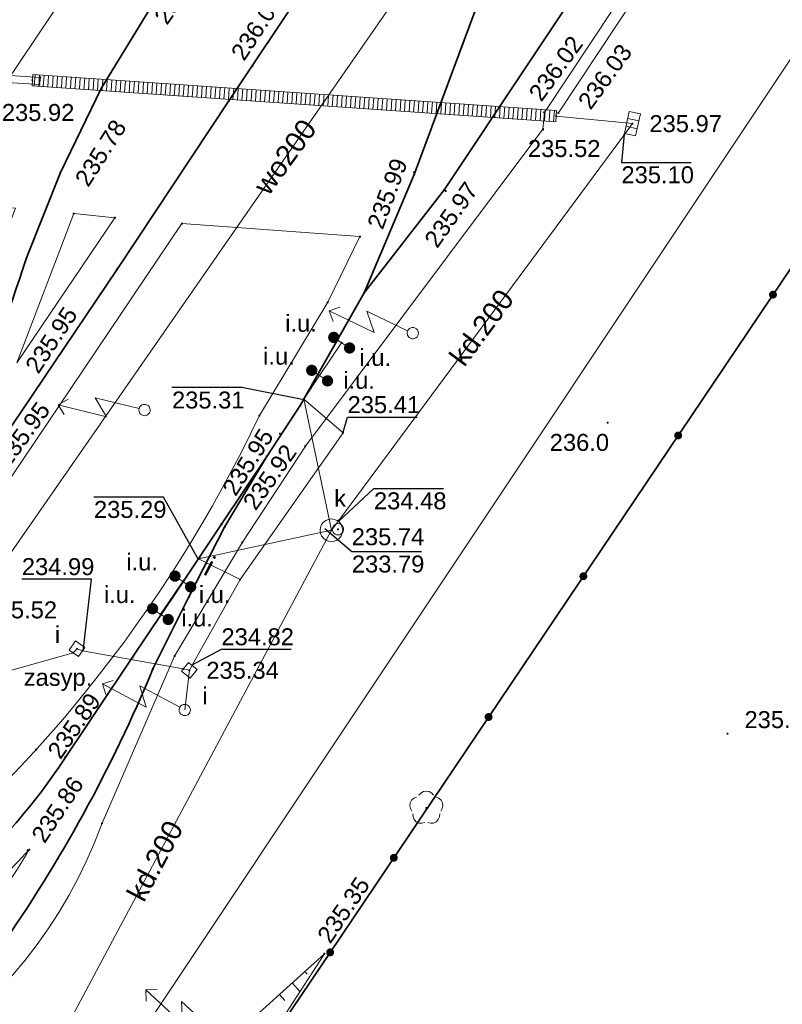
# Model space of a CAD drawing. Header units: metres. Extents: x 6603648 to 6604252, y 5739748 to 5740166.
# Tile 31 of 98: x 6604014 to 6604047, y 5739844 to 5739888. Entities that reach past the tile are written whole.
import ezdxf
from ezdxf.enums import TextEntityAlignment as Align

# ---------------------------------------------------------------- set-up
doc = ezdxf.new("R2010")
doc.units = ezdxf.units.M
doc.layers.get('0').update_dxf_attribs({"color": 252, "linetype": 'CONTINUOUS'})
for name, color, linetype, lineweight in [('GSLKOG', 252, 'CONTINUOUS', 35), ('GSLKOU', 252, 'CONTINUOUS', 18), ('GSLTTR', 252, 'CONTINUOUS', 35), ('GSPPRB', 252, 'CONTINUOUS', 18), ('GSPRDL', 252, 'CONTINUOUS', 18), ('GSPWPN', 252, 'CONTINUOUS', 13), ('GSPWPN_O', 252, 'CONTINUOUS', 13), ('GSPWPS', 252, 'CONTINUOUS', 13), ('GSPWPS_O', 252, 'CONTINUOUS', 13), ('GSSINN', 252, 'CONTINUOUS', 18), ('GSSPDR', 252, 'CONTINUOUS', 18), ('GSSZSN', 252, 'CONTINUOUS', 18), ('GULIPR', 252, 'CONTINUOUS', 18), ('GULIPR_O', 252, 'CONTINUOUS', 18), ('GULKDK', 252, 'CONTINUOUS', 18), ('GULKDP', 252, 'CONTINUOUS', 18), ('GULKDP_O', 252, 'CONTINUOUS', 18), ('GULWOP', 252, 'CONTINUOUS', 18), ('GULWOP_O', 252, 'CONTINUOUS', 18), ('GUPISL', 252, 'CONTINUOUS', 18), ('GUPIWZ', 252, 'CONTINUOUS', 18), ('GUPIWZ_O', 252, 'CONTINUOUS', 18), ('GUPKKS', 252, 'CONTINUOUS', 18), ('GUPKSD', 252, 'CONTINUOUS', 18), ('GUPKWZ', 252, 'CONTINUOUS', 18), ('GUPKWZ_O', 252, 'CONTINUOUS', 18)]:
    doc.layers.add(name, color=color, linetype=linetype, lineweight=lineweight)
for name, color, linetype in [('GUPISH', 252, 'CONTINUOUS'), ('GUPISH_O', 252, 'CONTINUOUS'), ('GUPKSH', 252, 'CONTINUOUS'), ('GUPKSH_O', 252, 'CONTINUOUS'), ('GUPKUI', 252, 'CONTINUOUS'), ('GUPKUI_O', 252, 'CONTINUOUS')]:
    doc.layers.add(name, color=color, linetype=linetype)
doc.styles.add('Arial', font='arial.ttf')

# ---------------------------------------------------------------- blocks, each defined once
blk = doc.blocks.new('GSPWPN1')
blk.add_hatch(color=256).paths.add_polyline_path([(0, 0.045), (-0.011647, 0.043467), (-0.0225, 0.038971), (-0.03182, 0.03182), (-0.038971, 0.0225), (-0.043467, 0.011647), (-0.045, 0), (-0.043467, -0.011647), (-0.038971, -0.0225), (-0.03182, -0.03182), (-0.0225, -0.038971), (-0.011647, -0.043467), (0, -0.045), (0.011647, -0.043467), (0.0225, -0.038971), (0.03182, -0.03182), (0.038971, -0.0225), (0.043467, -0.011647), (0.045, 0), (0.043467, 0.011647), (0.038971, 0.0225), (0.03182, 0.03182), (0.0225, 0.038971), (0.011647, 0.043467)])
blk = doc.blocks.new('GUPISL1_5')
for points in [[(3.396745, 1.05234), (3.75, 0.7), (3.396745, 0.34766)], [(0.25, 0), (2.25, 0), (1.55, 0.7), (3.75, 0.7)]]:
    blk.add_lwpolyline(points)
blk.add_lwpolyline([(0.25, 0), (0.241481, -0.064705), (0.216506, -0.125), (0.176777, -0.176777), (0.125, -0.216506), (0.064705, -0.241481), (0, -0.25), (-0.064705, -0.241481), (-0.125, -0.216506), (-0.176777, -0.176777), (-0.216506, -0.125), (-0.241481, -0.064705), (-0.25, 0), (-0.241481, 0.064705), (-0.216506, 0.125), (-0.176777, 0.176777), (-0.125, 0.216506), (-0.064705, 0.241481), (0, 0.25), (0.064705, 0.241481), (0.125, 0.216506), (0.176777, 0.176777), (0.216506, 0.125), (0.241481, 0.064705)], close=True)
blk = doc.blocks.new('GSPPRB0')
blk.add_lwpolyline([(-0.007955, 0.0225), (0.007955, 0.0225), (0.0225, 0.007955), (0.0225, -0.007955), (0.007955, -0.0225), (-0.007955, -0.0225), (-0.0225, -0.007955), (-0.0225, 0.007955)], close=True)
blk = doc.blocks.new('GSPWPS1')
blk.add_hatch(color=256).paths.add_polyline_path([(0, 0.045), (-0.011647, 0.043467), (-0.0225, 0.038971), (-0.03182, 0.03182), (-0.038971, 0.0225), (-0.043467, 0.011647), (-0.045, 0), (-0.043467, -0.011647), (-0.038971, -0.0225), (-0.03182, -0.03182), (-0.0225, -0.038971), (-0.011647, -0.043467), (0, -0.045), (0.011647, -0.043467), (0.0225, -0.038971), (0.03182, -0.03182), (0.038971, -0.0225), (0.043467, -0.011647), (0.045, 0), (0.043467, 0.011647), (0.038971, 0.0225), (0.03182, 0.03182), (0.0225, 0.038971), (0.011647, 0.043467)])
blk = doc.blocks.new('GUPKSH1')
blk.add_hatch(color=256).paths.add_polyline_path([(0, 0.045), (-0.011647, 0.043467), (-0.0225, 0.038971), (-0.03182, 0.03182), (-0.038971, 0.0225), (-0.043467, 0.011647), (-0.045, 0), (-0.043467, -0.011647), (-0.038971, -0.0225), (-0.03182, -0.03182), (-0.0225, -0.038971), (-0.011647, -0.043467), (0, -0.045), (0.011647, -0.043467), (0.0225, -0.038971), (0.03182, -0.03182), (0.038971, -0.0225), (0.043467, -0.011647), (0.045, 0), (0.043467, 0.011647), (0.038971, 0.0225), (0.03182, 0.03182), (0.0225, 0.038971), (0.011647, 0.043467)])
blk = doc.blocks.new('GUPISH1')
blk.add_hatch(color=256).paths.add_polyline_path([(0, 0.045), (-0.011647, 0.043467), (-0.0225, 0.038971), (-0.03182, 0.03182), (-0.038971, 0.0225), (-0.043467, 0.011647), (-0.045, 0), (-0.043467, -0.011647), (-0.038971, -0.0225), (-0.03182, -0.03182), (-0.0225, -0.038971), (-0.011647, -0.043467), (0, -0.045), (0.011647, -0.043467), (0.0225, -0.038971), (0.03182, -0.03182), (0.038971, -0.0225), (0.043467, -0.011647), (0.045, 0), (0.043467, 0.011647), (0.038971, 0.0225), (0.03182, 0.03182), (0.0225, 0.038971), (0.011647, 0.043467)])
blk = doc.blocks.new('GUPIWZ1_2')
blk.add_lwpolyline([(-0.25, 0.25), (-0.25, -0.25), (0.25, -0.25), (0.25, 0.25)], close=True)
blk = doc.blocks.new('GUPKKS1')
blk.add_lwpolyline([(0.5, -0.25), (-0.5, -0.25), (-0.5, 0.25), (0.5, 0.25)], close=True)
for points in [[(-0.175, -0.25), (-0.175, 0.25)], [(0.175, -0.25), (0.175, 0.25)]]:
    blk.add_lwpolyline(points)
blk = doc.blocks.new('GUPKUI1')
blk.add_hatch(color=256).paths.add_polyline_path([(0, 0.25), (-0.064705, 0.241481), (-0.125, 0.216506), (-0.176777, 0.176777), (-0.216506, 0.125), (-0.241481, 0.064705), (-0.25, 0), (-0.241481, -0.064705), (-0.216506, -0.125), (-0.176777, -0.176777), (-0.125, -0.216506), (-0.064705, -0.241481), (0, -0.25), (0.064705, -0.241481), (0.125, -0.216506), (0.176777, -0.176777), (0.216506, -0.125), (0.241481, -0.064705), (0.25, 0), (0.241481, 0.064705), (0.216506, 0.125), (0.176777, 0.176777), (0.125, 0.216506), (0.064705, 0.241481)])
blk = doc.blocks.new('GUPKSD1_1')
blk.add_lwpolyline([(0.5, 0), (0.482963, -0.12941), (0.433013, -0.25), (0.353553, -0.353553), (0.25, -0.433013), (0.12941, -0.482963), (0, -0.5), (-0.12941, -0.482963), (-0.25, -0.433013), (-0.353553, -0.353553), (-0.433013, -0.25), (-0.482963, -0.12941), (-0.5, 0), (-0.482963, 0.12941), (-0.433013, 0.25), (-0.353553, 0.353553), (-0.25, 0.433013), (-0.12941, 0.482963), (0, 0.5), (0.12941, 0.482963), (0.25, 0.433013), (0.353553, 0.353553), (0.433013, 0.25), (0.482963, 0.12941)], close=True)
blk = doc.blocks.new('GUPKWZ1_1')
blk.add_lwpolyline([(0.25, 0), (0.241481, -0.064705), (0.216506, -0.125), (0.176777, -0.176777), (0.125, -0.216506), (0.064705, -0.241481), (0, -0.25), (-0.064705, -0.241481), (-0.125, -0.216506), (-0.176777, -0.176777), (-0.216506, -0.125), (-0.241481, -0.064705), (-0.25, 0), (-0.241481, 0.064705), (-0.216506, 0.125), (-0.176777, 0.176777), (-0.125, 0.216506), (-0.064705, 0.241481), (0, 0.25), (0.064705, 0.241481), (0.125, 0.216506), (0.176777, 0.176777), (0.216506, 0.125), (0.241481, 0.064705)], close=True)
blk = doc.blocks.new('GSPRDL1')
blk.add_hatch(color=256).paths.add_polyline_path([(-0.045, 0), (-0.042798, -0.013906), (-0.036406, -0.02645), (-0.02645, -0.036406), (-0.013906, -0.042798), (0, -0.045), (0.013906, -0.042798), (0.02645, -0.036406), (0.036406, -0.02645), (0.042798, -0.013906), (0.045, 0), (0.042798, 0.013906), (0.036406, 0.02645), (0.02645, 0.036406), (0.013906, 0.042798), (0, 0.045), (-0.013906, 0.042798), (-0.02645, 0.036406), (-0.036406, 0.02645), (-0.042798, 0.013906)])
for points in [[(-0.646351, 0.068773), (-0.677512, 0.194901), (-0.663766, 0.324092), (-0.606763, 0.440839), (-0.513345, 0.531129), (-0.394725, 0.584125), (-0.265141, 0.593465)], [(-0.134326, 0.635969), (-0.024001, 0.70458), (0.103115, 0.731429), (0.231763, 0.713292), (0.346501, 0.652348), (0.433559, 0.55591), (0.482485, 0.435555)], [(0.563333, 0.324277), (0.662679, 0.240553), (0.727494, 0.127956), (0.75, 0), (0.727494, -0.127956), (0.662679, -0.240553), (0.563333, -0.324277)], [(-0.265141, -0.593465), (-0.394725, -0.584125), (-0.513345, -0.531129), (-0.606763, -0.440839), (-0.663766, -0.324092), (-0.677512, -0.194901), (-0.646351, -0.068773)], [(0.482485, -0.435555), (0.433559, -0.55591), (0.346501, -0.652348), (0.231763, -0.713292), (0.103115, -0.731429), (-0.024001, -0.70458), (-0.134326, -0.635969)]]:
    blk.add_lwpolyline(points)
blk = doc.blocks.new('GULKDK2')
blk.add_lwpolyline([(0, 0.25), (0, -0.25)])
blk = doc.blocks.new('GULKDK1')
blk.add_lwpolyline([(0, 0.25), (0, -0.25)])
blk = doc.blocks.new('GSLKOG1')
blk.add_hatch(color=256).paths.add_polyline_path([(0, 0.175), (-0.045293, 0.169037), (-0.0875, 0.151554), (-0.123744, 0.123744), (-0.151554, 0.0875), (-0.169037, 0.045293), (-0.175, 0), (-0.169037, -0.045293), (-0.151554, -0.0875), (-0.123744, -0.123744), (-0.0875, -0.151554), (-0.045293, -0.169037), (0, -0.175), (0.045293, -0.169037), (0.0875, -0.151554), (0.123744, -0.123744), (0.151554, -0.0875), (0.169037, -0.045293), (0.175, 0), (0.169037, 0.045293), (0.151554, 0.0875), (0.123744, 0.123744), (0.0875, 0.151554), (0.045293, 0.169037)])
blk = doc.blocks.new('GSLKOG2')
blk.add_hatch(color=256).paths.add_polyline_path([(0, 0.175), (-0.045293, 0.169037), (-0.0875, 0.151554), (-0.123744, 0.123744), (-0.151554, 0.0875), (-0.169037, 0.045293), (-0.175, 0), (-0.169037, -0.045293), (-0.151554, -0.0875), (-0.123744, -0.123744), (-0.0875, -0.151554), (-0.045293, -0.169037), (0, -0.175), (0.045293, -0.169037), (0.0875, -0.151554), (0.123744, -0.123744), (0.151554, -0.0875), (0.169037, -0.045293), (0.175, 0), (0.169037, 0.045293), (0.151554, 0.0875), (0.123744, 0.123744), (0.0875, 0.151554), (0.045293, 0.169037)])

msp = doc.modelspace()

# ---------------------------------------------------------------- linework, layer by layer
at = {"layer": 'GSLKOG'}
for points in [[(6604080.561, 5739925.38), (6604062.307, 5739898.448), (6604027.36, 5739846.54)], [(6604018.85, 5739833.91), (6604027.36, 5739846.54)]]:
    msp.add_lwpolyline(points, dxfattribs=at)
at = {"layer": 'GSLKOU'}
msp.add_lwpolyline([(6604026.963, 5739905.732), (6604012.968, 5739884.877)], dxfattribs=at)
at = {"layer": 'GSLTTR'}
for points in [[(6604017.25, 5739884.72), (6604019.542, 5739888.479), (6604041.946, 5739922.022), (6604058.56, 5739946.898), (6604075.369, 5739972.065), (6604086.721, 5739989.026), (6604097.922, 5740005.804, -0.096804), (6604115.527, 5740026.956, -0.168892), (6604141.008, 5740033.938), (6604146.464, 5740033.212), (6604158.149, 5740031.111)], [(6604032.41, 5739880.25), (6604054.781, 5739913.861), (6604072.452, 5739940.45), (6604087.852, 5739963.584), (6604101.681, 5739984.273), (6604113.86, 5740002.603), (6604120.541, 5740012.609, -0.107183), (6604132.569, 5740026.072, -0.072174), (6604141.469, 5740030.422, -0.140687), (6604158.149, 5740031.111)], [(6604022.89, 5739884.17), (6604046.322, 5739919.289), (6604062.842, 5739944.073), (6604079.604, 5739969.129), (6604090.475, 5739985.376, 0.065676), (6604095.817, 5739995.845, -0.067449), (6604104.997, 5740016.373)], [(6604028.87, 5739875.69), (6604031.08, 5739880.92), (6604034.512, 5739890.155, -0.066626), (6604039.56, 5739900.023), (6604050.45, 5739916.389), (6604066.991, 5739941.201), (6604083.749, 5739966.412), (6604097.887, 5739987.625), (6604101.654, 5739992.541), (6604105.647, 5739996.692), (6604112.958, 5740003.465), (6604120.541, 5740012.609)], [(6604017.25, 5739884.72), (6604015.44, 5739881), (6604013.95, 5739877.24, -0.013943), (6604011.35, 5739870.02, -0.060873), (6604005.83, 5739858.77, -0.014742), (6604003.21, 5739854.8, -0.060081), (6604000.24, 5739850.84, -0.057587), (6603996.43, 5739847.71, -0.067372), (6603991.29, 5739845.29, -0.092098), (6603981.55, 5739844.35)], [(6603855.71, 5739848.67), (6603871.3, 5739847.64), (6603886.71, 5739846.62), (6603901.65, 5739845.61), (6603916.83, 5739844.59), (6603932.64, 5739843.56), (6603949.41, 5739842.46), (6603964.68, 5739841.49), (6603980.46, 5739840.47), (6603995.3, 5739839.53, 0.063359), (6604000.27, 5739839.65, 0.057188), (6604004.86, 5739840.93, 0.06369), (6604009.2, 5739843.33, 0.060207), (6604012.71, 5739846.64, 0.054855), (6604019.53, 5739859.07), (6604021.12, 5739862.25), (6604022.71, 5739865.36), (6604024.56, 5739868.46), (6604026.04, 5739870.7), (6604028.87, 5739875.69), (6604032.41, 5739880.25)], [(6604024.56, 5739868.46), (6604022.56, 5739865.46), (6604020.61, 5739862.55), (6604018.63, 5739859.58), (6604015.36, 5739854.7, -0.041295), (6604012.79, 5739851.51, -0.036849), (6604010.05, 5739849.03, -0.047939), (6604005.93, 5739846.42, -0.046916), (6604001.38, 5739844.64, -0.096954), (6603991.49, 5739843.78), (6603981.55, 5739844.35), (6603970.44, 5739845.04), (6603958.84, 5739845.79), (6603957.28, 5739845.88), (6603947.48, 5739846.53), (6603946.11, 5739846.62), (6603935.8, 5739847.25)]]:
    msp.add_lwpolyline(points, format="xyb", dxfattribs=at)
msp.add_lwpolyline([(6604022.89, 5739884.17), (6604017.96, 5739876.75), (6604012.85, 5739869.16), (6604005.83, 5739858.77)], dxfattribs=at)
at = {"layer": 'GSSINN'}
for points in [[(6604013.458, 5739879.426), (6604010.502, 5739879.656), (6604009.324, 5739879.559), (6604012.968, 5739884.877), (6604026.963, 5739905.732), (6604060.931, 5739956.563), (6604076.704, 5739980.064), (6604093.086, 5740004.597), (6604094.44, 5740006.62), (6604096.686, 5740006.099), (6604100.507, 5740005.126), (6604110.181, 5740002.519), (6604114.523, 5740001.466), (6604114.596, 5740001.317), (6604114.454, 5740000.434), (6604102.959, 5739983.07), (6604073.965, 5739939.56), (6604056.177, 5739912.828), (6604036.828, 5739883.655), (6604036.763, 5739882.923)], [(6604016.033, 5739879.187), (6604013.515, 5739872.595), (6604017.847, 5739879.003)], [(6604017.847, 5739879.003), (6604016.033, 5739879.187)], [(6604028.676, 5739878.17), (6604020.813, 5739878.743)]]:
    msp.add_lwpolyline(points, dxfattribs=at)
for points in [[(6604036.763, 5739882.923), (6604026.271, 5739868.91), (6604023.486, 5739864.663), (6604020.486, 5739859.632), (6604017.284, 5739852.247, -0.334528), (6603995.779, 5739838.273), (6603977.504, 5739839.367), (6603980.86, 5739845.575), (6603982.83, 5739845.595), (6603986.263, 5739845.974, 0.045434), (6603991.396, 5739847.377, 0.140961), (6604001.278, 5739854.366), (6604004.019, 5739858.342), (6604007.547, 5739864.424), (6604009.657, 5739869.457), (6604013.458, 5739879.426)], [(6604020.813, 5739878.743), (6604013.295, 5739867.58), (6604006.449, 5739857.331), (6604003.381, 5739852.748), (6603997.123, 5739845.081, 0.080774), (6604006.364, 5739848.117)], [(6604006.364, 5739848.117, 0.118847), (6604024.234, 5739870.26), (6604027.254, 5739875.271), (6604028.676, 5739878.17)]]:
    msp.add_lwpolyline(points, format="xyb", dxfattribs=at)
msp.add_lwpolyline([(6604008.558, 5739844.47, 0.083252), (6604014.066, 5739851.082, -0.219827), (6603993.834, 5739842.515), (6603991.023, 5739841.058, 0.145999)], format="xyb", close=True, dxfattribs=at)
at = {"layer": 'GSSPDR'}
for points in [[(6604036.828, 5739883.655), (6604056.177, 5739912.828), (6604073.965, 5739939.56), (6604102.959, 5739983.07), (6604114.454, 5740000.434), (6604115, 5740000.115), (6604103.385, 5739982.779), (6604074.421, 5739939.299), (6604056.603, 5739912.547), (6604037.448, 5739883.637)], [(6603883.895, 5739893.103), (6603918.188, 5739890.849), (6604012.115, 5739885.04), (6604014.514, 5739884.891), (6604014.561, 5739885.204), (6604012.299, 5739885.344), (6603918.212, 5739891.14), (6603884.06, 5739893.356)]]:
    msp.add_lwpolyline(points, dxfattribs=at)
at = {"layer": 'GSSZSN'}
msp.add_lwpolyline([(6604027.11, 5739846.48), (6604023.02, 5739842.78), (6604016.71, 5739835.39), (6604018.93, 5739834.03), (6604024.18, 5739841.95)], close=True, dxfattribs=at)
for points in [[(6604026.243, 5739845.696), (6604026.348, 5739845.58)], [(6604025.681, 5739845.187), (6604026.027, 5739844.805)], [(6604025.118, 5739844.678), (6604025.359, 5739844.412)]]:
    msp.add_lwpolyline(points, dxfattribs=at)
at = {"layer": 'GULIPR'}
msp.add_lwpolyline([(6603981.915, 5739844.316), (6603982.83, 5739845.595, 0.111357), (6603994.865, 5739848.937, 0.283134), (6604004.413, 5739860.105), (6604004.605, 5739860.274), (6604004.812, 5739860.102), (6604006.035, 5739859.053), (6604007.553, 5739857.825), (6604007.778, 5739857.638), (6604008.008, 5739857.527), (6604016, 5739859.78), (6604016.179, 5739859.956), (6604016.417, 5739859.87), (6604020.869, 5739859.063), (6604021.139, 5739859.005), (6604021.265, 5739859.231), (6604023.379, 5739863.011), (6604027.93, 5739869.504), (6604026.2, 5739870.989)], format="xyb", dxfattribs=at)
for points in [[(6604023.379, 5739863.011), (6604021.54, 5739863.934)], [(6604020.934, 5739857.251), (6604021.139, 5739859.005)]]:
    msp.add_lwpolyline(points, dxfattribs=at)
at = {"layer": 'GULKDK'}
for points in [[(6604037.368, 5739883.745), (6604014.221, 5739885.331)], [(6604037.334, 5739883.246), (6604014.187, 5739884.832)]]:
    msp.add_lwpolyline(points, dxfattribs=at)
at = {"layer": 'GULKDP'}
for points in [[(6604027.416, 5739865.192), (6604027.74, 5739865.63), (6604040.361, 5739882.68), (6604040.719, 5739883.163), (6604037.351, 5739883.495)], [(6604028.219, 5739873.249), (6604027.87, 5739873.483), (6604027.521, 5739873.717)], [(6604027.416, 5739865.192), (6604026.2, 5739870.989), (6604026.896, 5739872.028), (6604027.87, 5739873.483)], [(6604027.245, 5739871.795), (6604026.896, 5739872.028), (6604026.547, 5739872.262)], [(6603983.783, 5739839.322), (6603984.267, 5739839.195), (6604011.568, 5739835.498), (6604011.825, 5739835.979), (6604027.416, 5739865.192)], [(6604019.859, 5739861.49), (6604020.849, 5739862.93), (6604021.54, 5739863.934), (6604027.416, 5739865.192)], [(6604021.196, 5739862.692), (6604020.849, 5739862.93), (6604020.503, 5739863.168)], [(6604020.205, 5739861.252), (6604019.859, 5739861.49), (6604019.513, 5739861.728)]]:
    msp.add_lwpolyline(points, dxfattribs=at)
at = {"layer": 'GULWOP'}
for points in [[(6604006.988, 5739840.306), (6604007.343, 5739841.215), (6604017.214, 5739840.253), (6604058.918, 5739902.851), (6604116.295, 5739988.929), (6604119.558, 5740016.73), (6604119.645, 5740016.921)], [(6604045.819, 5739911.121), (6604006.603, 5739854.653), (6604004.166, 5739850.993), (6604006.663, 5739844.202), (6604006.613, 5739840.317)]]:
    msp.add_lwpolyline(points, dxfattribs=at)
at = {"layer": 'GUPISH_O', "flags": 128}
for points in [[(6604027.941, 5739869.535), (6604028.131, 5739870.198), (6604031.211, 5739870.198)], [(6604016.443, 5739859.855), (6604016.818, 5739863.04), (6604013.738, 5739863.04)], [(6604021.268, 5739859.24), (6604022.558, 5739859.939), (6604025.638, 5739859.939)]]:
    msp.add_lwpolyline(points, dxfattribs=at)
at = {"layer": 'GUPKSH_O', "flags": 128}
for points in [[(6604040.348, 5739882.69), (6604040.233, 5739881.45), (6604043.313, 5739881.45)], [(6604026.2, 5739870.958), (6604023.452, 5739871.497), (6604020.372, 5739871.497)], [(6604027.73, 5739865.58), (6604029.297, 5739867.041), (6604032.377, 5739867.041)], [(6604021.519, 5739863.95), (6604020.004, 5739866.66), (6604016.924, 5739866.66)], [(6604027.12, 5739865.272), (6604028.32, 5739864.25), (6604031.4, 5739864.25)]]:
    msp.add_lwpolyline(points, dxfattribs=at)

# ---------------------------------------------------------------- block references
at = {"layer": 'GSLKOG'}
for name, p, rotation in [('GSLKOG2', (6604046.928, 5739875.605), 236.0498637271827), ('GSLKOG2', (6604046.928, 5739875.605), 236.0498637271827), ('GSLKOG2', (6604042.739, 5739869.383), 236.0498637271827), ('GSLKOG2', (6604042.739, 5739869.383), 236.0498637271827), ('GSLKOG2', (6604038.551, 5739863.162), 236.0498637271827), ('GSLKOG2', (6604038.551, 5739863.162), 236.0498637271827), ('GSLKOG2', (6604034.362, 5739856.941), 236.0498637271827), ('GSLKOG2', (6604034.362, 5739856.941), 236.0498637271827), ('GSLKOG2', (6604030.174, 5739850.719), 236.0498637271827), ('GSLKOG2', (6604030.174, 5739850.719), 236.0498637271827), ('GSLKOG1', (6604027.36, 5739846.54), 56.02820353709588), ('GSLKOG1', (6604027.36, 5739846.54), 236.0498637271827)]:
    msp.add_blockref(name, p, dxfattribs=dict(at, rotation=rotation))
at = {"layer": 'GSPPRB', "rotation": 90}
for p in [(6604014.561, 5739885.204), (6604014.514, 5739884.891), (6604017.25, 5739884.72), (6604022.89, 5739884.17), (6604036.828, 5739883.655), (6604037.448, 5739883.637), (6604036.763, 5739882.923), (6604015.44, 5739881), (6604031.08, 5739880.92), (6604032.41, 5739880.25), (6604016.033, 5739879.187), (6604017.847, 5739879.003), (6604020.813, 5739878.743), (6604028.676, 5739878.17), (6604013.95, 5739877.24), (6604017.96, 5739876.75), (6604028.87, 5739875.69), (6604027.254, 5739875.271), (6604026.04, 5739870.7), (6604024.234, 5739870.26), (6604026.271, 5739868.91), (6604024.56, 5739868.46), (6604022.56, 5739865.46), (6604022.71, 5739865.36), (6604023.486, 5739864.663), (6604020.61, 5739862.55), (6604021.12, 5739862.25), (6604018.63, 5739859.58), (6604020.486, 5739859.632), (6604019.53, 5739859.07), (6604014.368, 5739855.499), (6604015.36, 5739854.7), (6604017.284, 5739852.247), (6604014.066, 5739851.082), (6604015.33, 5739850.69), (6604027.11, 5739846.48), (6604027.36, 5739846.54)]:
    msp.add_blockref('GSPPRB0', p, dxfattribs=at)
at = {"layer": 'GSPRDL', "rotation": 90}
msp.add_blockref('GSPRDL1', (6604031.61, 5739852.92), dxfattribs=at)
at = {"layer": 'GSPWPN', "rotation": 90}
for p in [(6604039.623, 5739869.948), (6604044.92, 5739856.201)]:
    msp.add_blockref('GSPWPN1', p, dxfattribs=at)
at = {"layer": 'GSPWPS', "rotation": 90}
for p in [(6604023.932, 5739885.716), (6604017.359, 5739884.905), (6604036.816, 5739883.669), (6604036.769, 5739882.898), (6604031.066, 5739881.008), (6604032.47, 5739880.183), (6604025.141, 5739869.461), (6604021.599, 5739863.976), (6604015.657, 5739855.172), (6604013.995, 5739851.047), (6604027.11, 5739846.48)]:
    msp.add_blockref('GSPWPS1', p, dxfattribs=at)
at = {"layer": 'GULKDK', "rotation": 176.0789404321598}
for name, p in [('GULKDK1', (6604014.204, 5739885.082)), ('GULKDK2', (6604014.305, 5739885.075)), ('GULKDK2', (6604014.305, 5739885.075)), ('GULKDK2', (6604014.504, 5739885.061)), ('GULKDK2', (6604014.504, 5739885.061)), ('GULKDK2', (6604014.704, 5739885.048)), ('GULKDK2', (6604014.704, 5739885.048)), ('GULKDK2', (6604014.903, 5739885.034)), ('GULKDK2', (6604014.903, 5739885.034)), ('GULKDK2', (6604015.103, 5739885.02)), ('GULKDK2', (6604015.103, 5739885.02)), ('GULKDK2', (6604015.302, 5739885.006)), ('GULKDK2', (6604015.302, 5739885.006)), ('GULKDK2', (6604015.502, 5739884.993)), ('GULKDK2', (6604015.502, 5739884.993)), ('GULKDK2', (6604015.701, 5739884.979)), ('GULKDK2', (6604015.701, 5739884.979)), ('GULKDK2', (6604015.901, 5739884.965)), ('GULKDK2', (6604015.901, 5739884.965)), ('GULKDK2', (6604016.101, 5739884.952)), ('GULKDK2', (6604016.101, 5739884.952)), ('GULKDK2', (6604016.3, 5739884.938)), ('GULKDK2', (6604016.3, 5739884.938)), ('GULKDK2', (6604016.5, 5739884.924)), ('GULKDK2', (6604016.5, 5739884.924)), ('GULKDK2', (6604016.699, 5739884.911)), ('GULKDK2', (6604016.699, 5739884.911)), ('GULKDK2', (6604016.899, 5739884.897)), ('GULKDK2', (6604016.899, 5739884.897)), ('GULKDK2', (6604017.098, 5739884.883)), ('GULKDK2', (6604017.098, 5739884.883)), ('GULKDK2', (6604017.298, 5739884.87)), ('GULKDK2', (6604017.298, 5739884.87)), ('GULKDK2', (6604017.497, 5739884.856)), ('GULKDK2', (6604017.497, 5739884.856)), ('GULKDK2', (6604017.697, 5739884.842)), ('GULKDK2', (6604017.697, 5739884.842)), ('GULKDK2', (6604017.896, 5739884.829)), ('GULKDK2', (6604017.896, 5739884.829)), ('GULKDK2', (6604018.096, 5739884.815)), ('GULKDK2', (6604018.096, 5739884.815)), ('GULKDK2', (6604018.295, 5739884.801)), ('GULKDK2', (6604018.295, 5739884.801)), ('GULKDK2', (6604018.495, 5739884.788)), ('GULKDK2', (6604018.495, 5739884.788)), ('GULKDK2', (6604018.694, 5739884.774)), ('GULKDK2', (6604018.694, 5739884.774)), ('GULKDK2', (6604018.894, 5739884.76)), ('GULKDK2', (6604018.894, 5739884.76)), ('GULKDK2', (6604019.094, 5739884.747)), ('GULKDK2', (6604019.094, 5739884.747)), ('GULKDK2', (6604019.293, 5739884.733)), ('GULKDK2', (6604019.293, 5739884.733)), ('GULKDK2', (6604019.493, 5739884.719)), ('GULKDK2', (6604019.493, 5739884.719)), ('GULKDK2', (6604019.692, 5739884.706)), ('GULKDK2', (6604019.692, 5739884.706)), ('GULKDK2', (6604019.892, 5739884.692)), ('GULKDK2', (6604019.892, 5739884.692)), ('GULKDK2', (6604020.091, 5739884.678)), ('GULKDK2', (6604020.091, 5739884.678)), ('GULKDK2', (6604020.291, 5739884.665)), ('GULKDK2', (6604020.291, 5739884.665)), ('GULKDK2', (6604020.49, 5739884.651)), ('GULKDK2', (6604020.49, 5739884.651)), ('GULKDK2', (6604020.69, 5739884.637)), ('GULKDK2', (6604020.69, 5739884.637)), ('GULKDK2', (6604020.889, 5739884.624)), ('GULKDK2', (6604020.889, 5739884.624)), ('GULKDK2', (6604021.089, 5739884.61)), ('GULKDK2', (6604021.089, 5739884.61)), ('GULKDK2', (6604021.288, 5739884.596)), ('GULKDK2', (6604021.288, 5739884.596)), ('GULKDK2', (6604021.488, 5739884.583)), ('GULKDK2', (6604021.488, 5739884.583)), ('GULKDK2', (6604021.687, 5739884.569)), ('GULKDK2', (6604021.687, 5739884.569)), ('GULKDK2', (6604021.887, 5739884.555)), ('GULKDK2', (6604021.887, 5739884.555)), ('GULKDK2', (6604022.087, 5739884.541)), ('GULKDK2', (6604022.087, 5739884.541)), ('GULKDK2', (6604022.286, 5739884.528)), ('GULKDK2', (6604022.286, 5739884.528)), ('GULKDK2', (6604022.486, 5739884.514)), ('GULKDK2', (6604022.486, 5739884.514)), ('GULKDK2', (6604022.685, 5739884.5)), ('GULKDK2', (6604022.685, 5739884.5)), ('GULKDK2', (6604022.885, 5739884.487)), ('GULKDK2', (6604022.885, 5739884.487)), ('GULKDK2', (6604023.084, 5739884.473)), ('GULKDK2', (6604023.084, 5739884.473)), ('GULKDK2', (6604023.284, 5739884.459)), ('GULKDK2', (6604023.284, 5739884.459)), ('GULKDK2', (6604023.483, 5739884.446)), ('GULKDK2', (6604023.483, 5739884.446)), ('GULKDK2', (6604023.683, 5739884.432)), ('GULKDK2', (6604023.683, 5739884.432)), ('GULKDK2', (6604023.882, 5739884.418)), ('GULKDK2', (6604023.882, 5739884.418)), ('GULKDK2', (6604024.082, 5739884.405)), ('GULKDK2', (6604024.082, 5739884.405)), ('GULKDK2', (6604024.281, 5739884.391)), ('GULKDK2', (6604024.281, 5739884.391)), ('GULKDK2', (6604024.481, 5739884.377)), ('GULKDK2', (6604024.481, 5739884.377)), ('GULKDK2', (6604024.68, 5739884.364)), ('GULKDK2', (6604024.68, 5739884.364)), ('GULKDK2', (6604024.88, 5739884.35)), ('GULKDK2', (6604024.88, 5739884.35)), ('GULKDK2', (6604025.079, 5739884.336)), ('GULKDK2', (6604025.079, 5739884.336)), ('GULKDK2', (6604025.279, 5739884.323)), ('GULKDK2', (6604025.279, 5739884.323)), ('GULKDK2', (6604025.479, 5739884.309)), ('GULKDK2', (6604025.479, 5739884.309)), ('GULKDK2', (6604025.678, 5739884.295)), ('GULKDK2', (6604025.678, 5739884.295)), ('GULKDK2', (6604025.878, 5739884.282)), ('GULKDK2', (6604025.878, 5739884.282)), ('GULKDK2', (6604026.077, 5739884.268)), ('GULKDK2', (6604026.077, 5739884.268)), ('GULKDK2', (6604026.277, 5739884.254)), ('GULKDK2', (6604026.277, 5739884.254)), ('GULKDK2', (6604026.476, 5739884.241)), ('GULKDK2', (6604026.476, 5739884.241)), ('GULKDK2', (6604026.676, 5739884.227)), ('GULKDK2', (6604026.676, 5739884.227)), ('GULKDK2', (6604026.875, 5739884.213)), ('GULKDK2', (6604026.875, 5739884.213)), ('GULKDK2', (6604027.075, 5739884.2)), ('GULKDK2', (6604027.075, 5739884.2)), ('GULKDK2', (6604027.274, 5739884.186)), ('GULKDK2', (6604027.274, 5739884.186)), ('GULKDK2', (6604027.474, 5739884.172)), ('GULKDK2', (6604027.474, 5739884.172)), ('GULKDK2', (6604027.673, 5739884.159)), ('GULKDK2', (6604027.673, 5739884.159)), ('GULKDK2', (6604027.873, 5739884.145)), ('GULKDK2', (6604027.873, 5739884.145)), ('GULKDK2', (6604028.072, 5739884.131)), ('GULKDK2', (6604028.072, 5739884.131)), ('GULKDK2', (6604028.272, 5739884.118)), ('GULKDK2', (6604028.272, 5739884.118)), ('GULKDK2', (6604028.472, 5739884.104)), ('GULKDK2', (6604028.472, 5739884.104)), ('GULKDK2', (6604028.671, 5739884.09)), ('GULKDK2', (6604028.671, 5739884.09)), ('GULKDK2', (6604028.871, 5739884.076)), ('GULKDK2', (6604028.871, 5739884.076)), ('GULKDK2', (6604029.07, 5739884.063)), ('GULKDK2', (6604029.07, 5739884.063)), ('GULKDK2', (6604029.27, 5739884.049)), ('GULKDK2', (6604029.27, 5739884.049)), ('GULKDK2', (6604029.469, 5739884.035)), ('GULKDK2', (6604029.469, 5739884.035)), ('GULKDK2', (6604029.669, 5739884.022)), ('GULKDK2', (6604029.669, 5739884.022)), ('GULKDK2', (6604029.868, 5739884.008)), ('GULKDK2', (6604029.868, 5739884.008)), ('GULKDK2', (6604030.068, 5739883.994)), ('GULKDK2', (6604030.068, 5739883.994)), ('GULKDK2', (6604030.267, 5739883.981)), ('GULKDK2', (6604030.267, 5739883.981)), ('GULKDK2', (6604030.467, 5739883.967)), ('GULKDK2', (6604030.467, 5739883.967)), ('GULKDK2', (6604030.666, 5739883.953)), ('GULKDK2', (6604030.666, 5739883.953)), ('GULKDK2', (6604030.866, 5739883.94)), ('GULKDK2', (6604030.866, 5739883.94)), ('GULKDK2', (6604031.065, 5739883.926)), ('GULKDK2', (6604031.065, 5739883.926)), ('GULKDK2', (6604031.265, 5739883.912)), ('GULKDK2', (6604031.265, 5739883.912)), ('GULKDK2', (6604031.464, 5739883.899)), ('GULKDK2', (6604031.464, 5739883.899)), ('GULKDK2', (6604031.664, 5739883.885)), ('GULKDK2', (6604031.664, 5739883.885)), ('GULKDK2', (6604031.864, 5739883.871)), ('GULKDK2', (6604031.864, 5739883.871)), ('GULKDK2', (6604032.063, 5739883.858)), ('GULKDK2', (6604032.063, 5739883.858)), ('GULKDK2', (6604032.263, 5739883.844)), ('GULKDK2', (6604032.263, 5739883.844)), ('GULKDK2', (6604032.462, 5739883.83)), ('GULKDK2', (6604032.462, 5739883.83)), ('GULKDK2', (6604032.662, 5739883.817)), ('GULKDK2', (6604032.662, 5739883.817)), ('GULKDK2', (6604032.861, 5739883.803)), ('GULKDK2', (6604032.861, 5739883.803)), ('GULKDK2', (6604033.061, 5739883.789)), ('GULKDK2', (6604033.061, 5739883.789)), ('GULKDK2', (6604033.26, 5739883.776)), ('GULKDK2', (6604033.26, 5739883.776)), ('GULKDK2', (6604033.46, 5739883.762)), ('GULKDK2', (6604033.46, 5739883.762)), ('GULKDK2', (6604033.659, 5739883.748)), ('GULKDK2', (6604033.659, 5739883.748)), ('GULKDK2', (6604033.859, 5739883.735)), ('GULKDK2', (6604033.859, 5739883.735)), ('GULKDK2', (6604034.058, 5739883.721)), ('GULKDK2', (6604034.058, 5739883.721)), ('GULKDK2', (6604034.258, 5739883.707)), ('GULKDK2', (6604034.258, 5739883.707)), ('GULKDK2', (6604034.457, 5739883.694)), ('GULKDK2', (6604034.457, 5739883.694)), ('GULKDK2', (6604034.657, 5739883.68)), ('GULKDK2', (6604034.657, 5739883.68)), ('GULKDK2', (6604034.857, 5739883.666)), ('GULKDK2', (6604034.857, 5739883.666)), ('GULKDK2', (6604035.056, 5739883.653)), ('GULKDK2', (6604035.056, 5739883.653)), ('GULKDK2', (6604035.256, 5739883.639)), ('GULKDK2', (6604035.256, 5739883.639)), ('GULKDK2', (6604035.455, 5739883.625)), ('GULKDK2', (6604035.455, 5739883.625)), ('GULKDK2', (6604035.655, 5739883.611)), ('GULKDK2', (6604035.655, 5739883.611)), ('GULKDK2', (6604035.854, 5739883.598)), ('GULKDK2', (6604035.854, 5739883.598)), ('GULKDK2', (6604036.054, 5739883.584)), ('GULKDK2', (6604036.054, 5739883.584)), ('GULKDK2', (6604036.253, 5739883.57)), ('GULKDK2', (6604036.253, 5739883.57)), ('GULKDK2', (6604036.453, 5739883.557)), ('GULKDK2', (6604036.453, 5739883.557)), ('GULKDK2', (6604036.652, 5739883.543)), ('GULKDK2', (6604036.652, 5739883.543)), ('GULKDK2', (6604036.852, 5739883.529)), ('GULKDK2', (6604036.852, 5739883.529)), ('GULKDK2', (6604037.051, 5739883.516)), ('GULKDK2', (6604037.051, 5739883.516)), ('GULKDK2', (6604037.251, 5739883.502)), ('GULKDK2', (6604037.251, 5739883.502)), ('GULKDK1', (6604037.351, 5739883.495))]:
    msp.add_blockref(name, p, dxfattribs=at)
at = {"layer": 'GUPISH', "rotation": 90}
for p in [(6604026.2, 5739870.989), (6604027.93, 5739869.504), (6604021.54, 5739863.934), (6604023.379, 5739863.011), (6604016, 5739859.78), (6604016.179, 5739859.956), (6604016.417, 5739859.87), (6604020.869, 5739859.063), (6604021.139, 5739859.005), (6604021.265, 5739859.231)]:
    msp.add_blockref('GUPISH1', p, dxfattribs=at)
at = {"layer": 'GUPISL'}
for p, rotation in [((6604031.012, 5739873.906), 154.5509057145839), ((6604019.158, 5739870.508), 166.0633261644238), ((6604020.934, 5739857.251), 151.704820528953), ((6604022.443, 5739842.848), 137.2632871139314)]:
    msp.add_blockref('GUPISL1_5', p, dxfattribs=dict(at, rotation=rotation))
at = {"layer": 'GUPIWZ'}
for p, rotation in [((6604016.179, 5739859.956), 325.423360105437), ((6604021.139, 5739859.005), 231.6801885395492)]:
    msp.add_blockref('GUPIWZ1_2', p, dxfattribs=dict(at, rotation=rotation))
at = {"layer": 'GUPKKS', "rotation": 257.8036950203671}
msp.add_blockref('GUPKKS1', (6604040.719, 5739883.163), dxfattribs=at)
at = {"layer": 'GUPKSD', "rotation": 90}
msp.add_blockref('GUPKSD1_1', (6604027.416, 5739865.192), dxfattribs=at)
at = {"layer": 'GUPKSH', "rotation": 90}
for p in [(6604014.204, 5739885.082), (6604037.351, 5739883.495), (6604040.719, 5739883.163), (6604040.361, 5739882.68), (6604027.87, 5739873.483), (6604026.2, 5739870.989), (6604027.74, 5739865.63), (6604027.416, 5739865.192), (6604027.705, 5739865.238), (6604021.54, 5739863.934), (6604019.859, 5739861.49)]:
    msp.add_blockref('GUPKSH1', p, dxfattribs=at)
at = {"layer": 'GUPKUI', "rotation": 90}
for p in [(6604027.521, 5739873.717), (6604028.219, 5739873.249), (6604026.547, 5739872.262), (6604027.245, 5739871.795), (6604020.503, 5739863.168), (6604021.196, 5739862.692), (6604019.513, 5739861.728), (6604020.205, 5739861.252)]:
    msp.add_blockref('GUPKUI1', p, dxfattribs=at)
at = {"layer": 'GUPKWZ', "rotation": 90}
msp.add_blockref('GUPKWZ1_1', (6604027.705, 5739865.238), dxfattribs=at)

# ---------------------------------------------------------------- texts
at = {"layer": 'GSPWPN_O', "style": 'Arial'}
for s, p in [('236.0', (6604037.064, 5739868.701)), ('235.8', (6604045.67, 5739856.451))]:
    msp.add_text(s, height=0.75, rotation=360, dxfattribs=at).set_placement(p)
at = {"layer": 'GSPWPS_O', "style": 'Arial'}
for s, rotation, p in [('236.02', 54.8836, (6604020.152, 5739887.484)), ('236.02', 56.6521, (6604023.558, 5739885.892)), ('236.02', 54.0342, (6604036.694, 5739884.088)), ('236.03', 54.0342, (6604038.867, 5739883.729)), ('235.78', 57.4727, (6604016.67, 5739880.318)), ('235.99', 69.6397, (6604029.682, 5739878.438)), ('235.97', 54.7289, (6604032.089, 5739877.618)), ('235.95', 56.5111, (6604014.466, 5739872.062)), ('235.95', 54.0378, (6604013.149, 5739867.914)), ('235.95', 57.6809, (6604023.184, 5739866.654)), ('235.92', 54.6247, (6604024.066, 5739866.024)), ('235.89', 55.2621, (6604015.44, 5739855.024)), ('235.86', 56.519, (6604014.74, 5739851.312)), ('235.35', 56.0262, (6604027.364, 5739846.878))]:
    msp.add_text(s, height=0.75, rotation=rotation, dxfattribs=at).set_placement(p)
at = {"layer": 'GULIPR_O', "style": 'Arial'}
msp.add_text('i', height=0.9, rotation=332.1896, dxfattribs=at).set_placement((6604021.829, 5739863.206), align=Align.CENTER)
at = {"layer": 'GULKDP_O', "style": 'Arial'}
for rotation, p in [(53.4893, (6604034.412, 5739873.887)), (61.9109, (6604020.017, 5739850.374))]:
    msp.add_text('kd.200', height=0.9, rotation=rotation, dxfattribs=at).set_placement(p, align=Align.CENTER)
at = {"layer": 'GULWOP_O', "style": 'Arial'}
msp.add_text('wo200', height=0.9, rotation=54.0719, dxfattribs=at).set_placement((6604025.726, 5739881.433), align=Align.CENTER)
at = {"layer": 'GUPISH_O', "style": 'Arial'}
for s, p in [('235.41', (6604028.131, 5739870.37)), ('234.99', (6604013.738, 5739863.212)), ('235.52', (6604012.089, 5739861.301)), ('234.82', (6604022.558, 5739860.111)), ('235.34', (6604021.889, 5739858.63))]:
    msp.add_text(s, height=0.75, rotation=360, dxfattribs=at).set_placement(p)
at = {"layer": 'GUPIWZ_O', "style": 'Arial'}
for s, p in [('i', (6604015.429, 5739860.206)), ('zasyp.', (6604016.849, 5739858.32)), ('i', (6604021.949, 5739857.5))]:
    msp.add_text(s, height=0.75, rotation=360, dxfattribs=at).set_placement(p, align=Align.RIGHT)
at = {"layer": 'GUPKSH_O', "style": 'Arial'}
for s, p in [('235.92', (6604012.854, 5739883.281)), ('235.97', (6604041.469, 5739882.788)), ('235.52', (6604036.102, 5739881.689)), ('235.10', (6604040.233, 5739880.528)), ('235.31', (6604020.372, 5739870.575)), ('234.48', (6604029.297, 5739866.119)), ('235.29', (6604016.924, 5739865.738)), ('235.74', (6604028.314, 5739864.532)), ('233.79', (6604028.32, 5739863.327))]:
    msp.add_text(s, height=0.75, rotation=360, dxfattribs=at).set_placement(p)
at = {"layer": 'GUPKUI_O', "style": 'Arial'}
for p in [(6604026.771, 5739873.967), (6604025.797, 5739872.512), (6604030.053, 5739872.458), (6604029.339, 5739871.444), (6604019.753, 5739863.418), (6604018.763, 5739861.978), (6604022.956, 5739861.981), (6604022.179, 5739860.941)]:
    msp.add_text('i.u.', height=0.75, rotation=360, dxfattribs=at).set_placement(p, align=Align.RIGHT)
at = {"layer": 'GUPKWZ_O', "style": 'Arial'}
msp.add_text('k', height=0.75, rotation=360, dxfattribs=at).set_placement((6604028.064, 5739866.232), align=Align.RIGHT)

doc.saveas('drawing.dxf')
